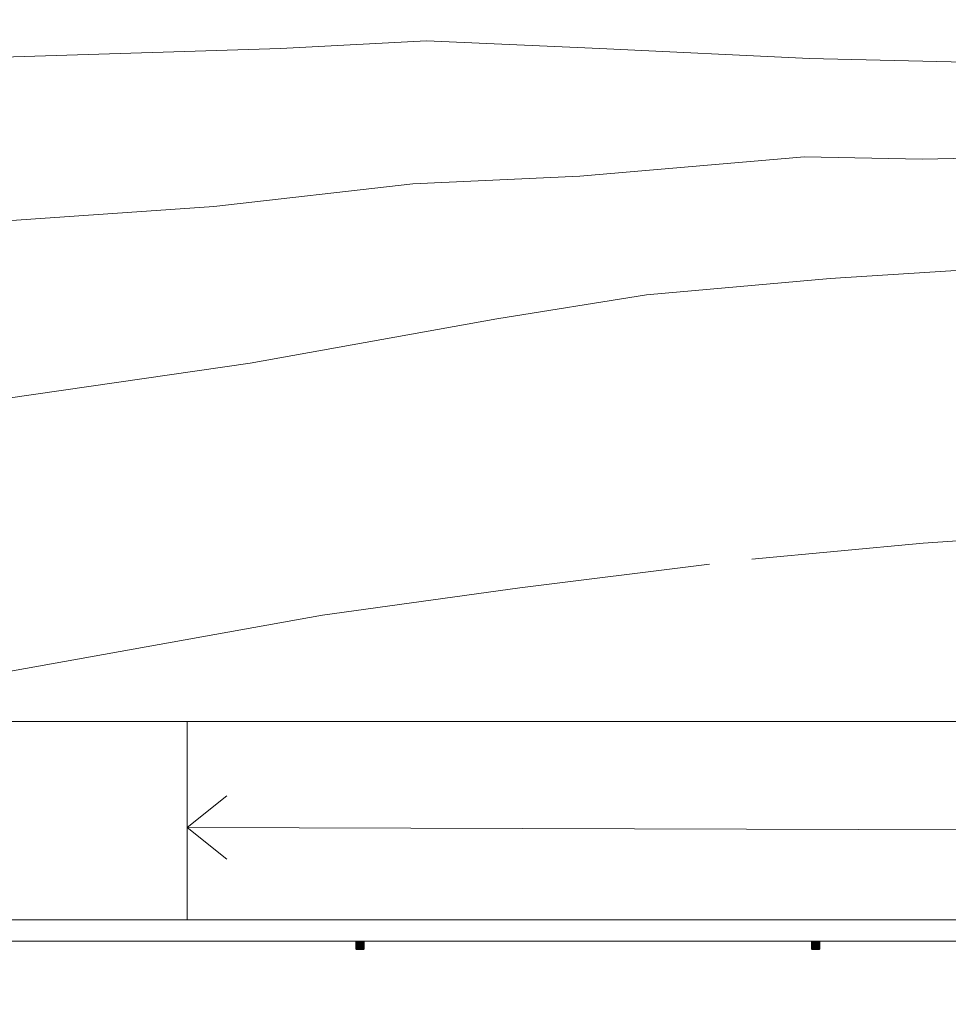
# Model space of a CAD drawing. Header units: metres. Extents: x -373759 to -373409, y 810976 to 811228.
# Tile 62 of 153: x -373624 to -373613, y 811125 to 811137. Entities that reach past the tile are written whole.
import ezdxf

# ---------------------------------------------------------------- set-up
doc = ezdxf.new("R2010")
doc.units = ezdxf.units.M
doc.header["$XCLIPFRAME"] = 2
for name, color, linetype, lineweight, true_color in [('A-DETL', 7, 'Continuous', 5, 0x00a600), ('BASE ALAMEDA JULIO MULLER 1_explodidoR01_dwg', 7, 'Continuous', 5, 0x767676), ('Curva_Intermediária', 7, 'Continuous', 9, 0x656565), ('Curva_Mestra', 7, 'Continuous', 40, 0xa55200)]:
    doc.layers.add(name, color=color, linetype=linetype, lineweight=lineweight, true_color=true_color)
for name, color, linetype, lineweight in [('A-FLOR', 7, 'Continuous', 5), ('I-WALL', 7, 'Continuous', 5), ('S-COLS', 7, 'Continuous', 5)]:
    doc.layers.add(name, color=color, linetype=linetype, lineweight=lineweight)
picture_1 = doc.add_image_def('image1.jpg', size_in_pixel=(999, 584))

# ---------------------------------------------------------------- blocks, each defined once
blk = doc.blocks.new('BASE ALAMEDA JULIO MULLER 1_explodidoR01_dwg-478056-PISTA INFERIOR PARTE 1')
at = {"layer": 'Curva_Intermediária', "color": 9, "lineweight": 5, "true_color": 0xc0c0c0, "flags": 128}
for points in [[(5988, 907606), (8621, 907054), (10965, 906670), (12893, 906214), (15517, 905710), (16853, 905302), (18637, 904838), (20309, 904310), (21581, 903830), (23108, 903230), (24701, 902686), (26157, 902206), (27525, 901726), (28741, 901310), (30101, 900902), (31421, 900598), (32628, 900310), (34292, 900046), (35197, 899878)], [(1272, 910375), (1905, 910216), (4660, 909934), (6821, 909406), (9893, 908638), (11581, 908254), (13533, 907606), (15893, 906814), (19260, 905774), (22453, 904790), (24853, 904030), (26773, 903086), (29373, 902350), (32052, 901790), (35165, 901142)], [(13117, 901376), (10877, 901718), (8541, 902046), (2354, 902659), (1400, 902836), (634, 902979)], [(13618, 901294), (15621, 900926), (17780, 900470), (20709, 899950), (23229, 899278), (24725, 898774), (26757, 898134), (28789, 897518), (30277, 897054), (32172, 896622), (33589, 896326)]]:
    blk.add_lwpolyline(points, dxfattribs=at)
at = {"layer": 'Curva_Mestra', "color": 9, "lineweight": 5, "true_color": 0xc0c0c0, "flags": 128}
blk.add_lwpolyline([(34454, 898223), (32935, 898535), (29799, 899263), (28167, 899919), (26647, 900647), (24767, 901311), (23191, 901903), (20390, 902735), (18951, 903319), (17062, 903886), (15415, 904240), (13270, 904649), (11488, 904859), (8532, 905151), (3410, 905835)], dxfattribs=at)
blk = doc.blocks.new('_EST_ PILAR BALIZADOR - 150 x 150-V370-PISTA INFERIOR PARTE 1')
at = {"layer": 'S-COLS', "lineweight": 20, "true_color": 0x800000}
blk.add_hatch(color=16, dxfattribs=at).paths.add_polyline_path([(-50, -40), (-49, -45), (-40, -50), (45, -49), (50, -40), (49, 45), (40, 50), (-45, 49), (-50, 40)], flags=0)
at = {"layer": 'S-COLS', "color": 236, "lineweight": 20, "true_color": 0x800040}
for p, q in [((-50, 40), (-50, -40)), ((40, 50), (-40, 50)), ((50, -40), (50, 40)), ((-40, -50), (40, -50))]:
    blk.add_line(p, q, dxfattribs=at)
for centre, start, end in [((-40, 40), 90, 180), ((40, 40), 360, 90), ((-40, -40), 180, 270), ((40, -40), 270, 360)]:
    blk.add_arc(centre, 10, start, end, dxfattribs=at)
at = {"layer": 'S-COLS', "lineweight": 20}
for centre, start, end in [((-40, 40), 135, 180), ((40, 40), 45, 90), ((-40, -40), 225, 270), ((40, -40), 315, 0)]:
    blk.add_arc(centre, 10, start, end, dxfattribs=at)
blk = doc.blocks.new('_EST_ PILAR BALIZADOR - 150 x 150-V373-PISTA INFERIOR PARTE 1')
at = {"layer": 'S-COLS', "lineweight": 20, "true_color": 0x800000}
blk.add_hatch(color=16, dxfattribs=at).paths.add_polyline_path([(-50, -40), (-49, -45), (-40, -50), (45, -49), (50, -40), (49, 45), (40, 50), (-45, 49), (-50, 40)], flags=0)
at = {"layer": 'S-COLS', "color": 236, "lineweight": 20, "true_color": 0x800040}
for p, q in [((-50, 40), (-50, -40)), ((40, 50), (-40, 50)), ((50, -40), (50, 40)), ((-40, -50), (40, -50))]:
    blk.add_line(p, q, dxfattribs=at)
for centre, start, end in [((-40, 40), 90, 180), ((40, 40), 360, 90), ((-40, -40), 180, 270), ((40, -40), 270, 360)]:
    blk.add_arc(centre, 10, start, end, dxfattribs=at)
at = {"layer": 'S-COLS', "lineweight": 20}
for centre, start, end in [((-40, 40), 135, 180), ((40, 40), 45, 90), ((-40, -40), 225, 270), ((40, -40), 315, 0)]:
    blk.add_arc(centre, 10, start, end, dxfattribs=at)

msp = doc.modelspace()

# ---------------------------------------------------------------- linework, layer by layer
at = {"layer": 'A-DETL', "color": 7}
for p, q in [((-373622.401, 811126.984), (-373621.932, 811127.359)), ((-373601.35, 811126.917), (-373622.401, 811126.984)), ((-373622.401, 811126.984), (-373621.932, 811126.608))]:
    msp.add_line(p, q, dxfattribs=at)
at = {"layer": 'A-FLOR'}
for p, q in [((-373601.375, 811128.239), (-373648.898, 811128.239)), ((-373622.401, 811125.889), (-373622.401, 811128.239)), ((-373622.401, 811125.889), (-373622.401, 811125.889))]:
    msp.add_line(p, q, dxfattribs=at)
at = {"layer": 'I-WALL'}
for p, q in [((-373627.38, 811125.889), (-373622.401, 811125.889)), ((-373622.401, 811125.889), (-373601.375, 811125.889)), ((-373620.394, 811125.639), (-373626.914, 811125.639)), ((-373614.994, 811125.639), (-373620.314, 811125.639)), ((-373608.394, 811125.639), (-373614.914, 811125.639))]:
    msp.add_line(p, q, dxfattribs=at)

# ---------------------------------------------------------------- block references
at = {"layer": 'BASE ALAMEDA JULIO MULLER 1_explodidoR01_dwg', "color": 9, "true_color": 0xc0c0c0, "xscale": 0.0009999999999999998, "yscale": 0.0009999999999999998, "zscale": 0.0009999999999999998, "rotation": 15.8306522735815}
msp.add_blockref('BASE ALAMEDA JULIO MULLER 1_explodidoR01_dwg-478056-PISTA INFERIOR PARTE 1', (-373382.942, 810259.336), dxfattribs=at)
at = {"layer": 'S-COLS', "color": 236, "lineweight": 20, "true_color": 0x800040, "xscale": 0.0009999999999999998, "yscale": 0.0009999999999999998, "zscale": 0.0009999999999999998, "rotation": 89.99962764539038}
for name, p in [('_EST_ PILAR BALIZADOR - 150 x 150-V373-PISTA INFERIOR PARTE 1', (-373620.354, 811125.589)), ('_EST_ PILAR BALIZADOR - 150 x 150-V370-PISTA INFERIOR PARTE 1', (-373614.954, 811125.589))]:
    msp.add_blockref(name, p, dxfattribs=at)

# ---------------------------------------------------------------- pictures from other files: only their frames are drawn
image = msp.add_image(picture_1, insert=(-373760.797, 810990.663), size_in_units=(351.808, 205.662))
image.set_boundary_path([(4.5384, 95.013), (998.5, 423.353)])
image.dxf.flags = 15

doc.saveas('drawing.dxf')
